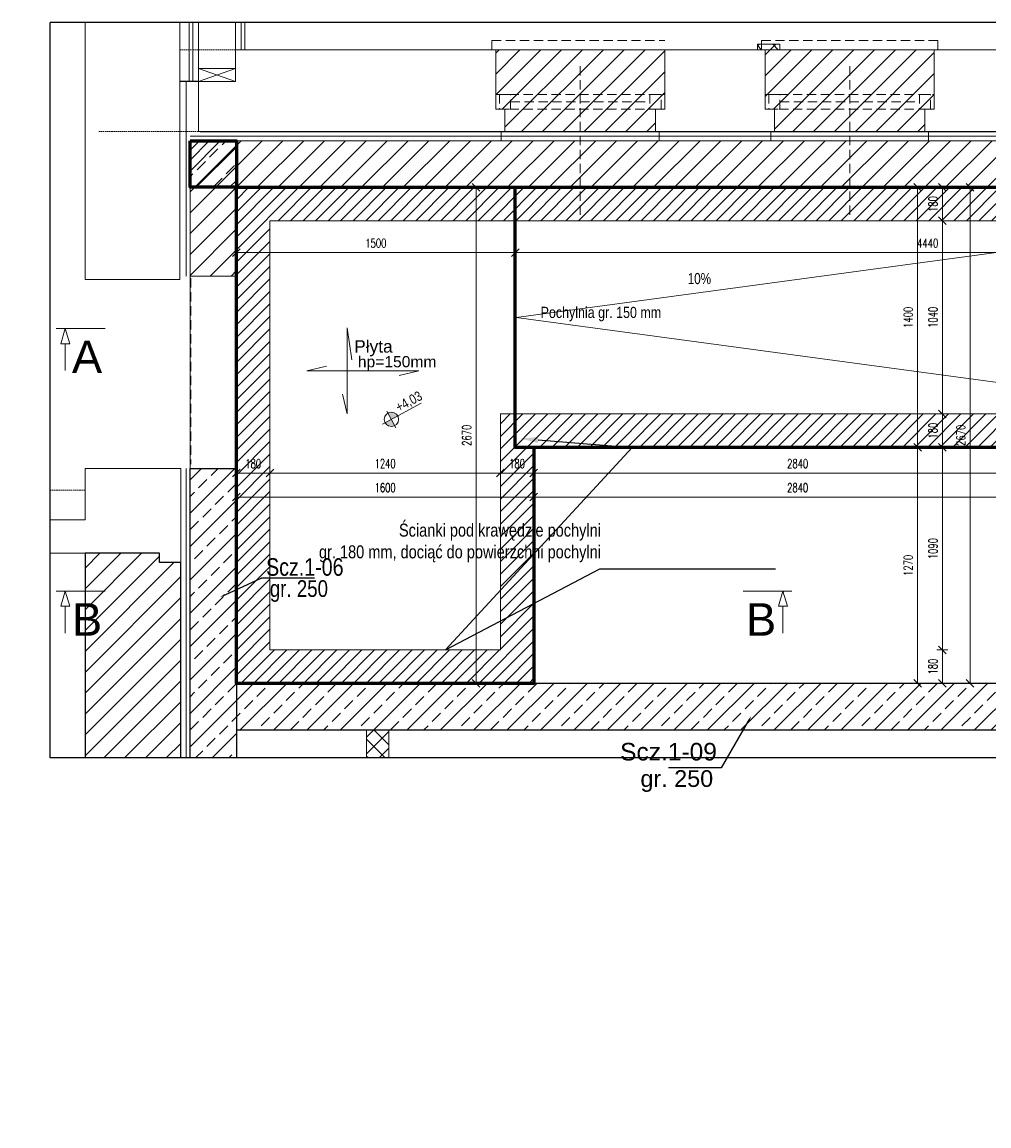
# Model space of a CAD drawing. Extents: x -29285 to 83599, y 0 to 75879.
# Tile 13 of 20: x 32515 to 37718, y 10212 to 16152. Entities that reach past the tile are written whole.
import ezdxf
from ezdxf import colors
from ezdxf.entities.mleader import LeaderData, LeaderLine
from ezdxf.enums import TextEntityAlignment as Align
from ezdxf.math import Vec2, Vec3

# ---------------------------------------------------------------- set-up
doc = ezdxf.new("R2010")
doc.units = 0
doc.header["$LTSCALE"] = 10
doc.header["$MEASUREMENT"] = 0
doc.linetypes.add('CARKOVANA', pattern=[7.5, 5, -2.5])
doc.linetypes.add('HIDDEN', pattern=[0.375, 0.25, -0.125])
for name, color, linetype, lineweight in [('!! 0_ Istn-sciany', 3, 'Continuous', 30), ('!! 0_ Istn-widok', 1, 'Continuous', 15), ('!! 0_Istn-cienka', 4, 'Continuous', 9), ('!! 1_PROJ TERMOIZOL', 132, 'Continuous', 5), ('!! 1_PROJ widok', 5, 'Continuous', 9), ('!! 2_ remont Ocieplenie', 4, 'ZIGZAG', 5), ('P-Linia1', 3, 'Continuous', 40), ('P-Linia2', 2, 'Continuous', 25), ('P-Linia4', 253, 'Continuous', 5), ('P-Linia5', 4, 'Continuous', 60), ('P-Opis', 1, 'Continuous', 18), ('P-Opis fundamenty', 193, 'Continuous', 9), ('P-Opis słupy', 30, 'Continuous', 9), ('P-Opis ściany', 6, 'Continuous', 9), ('P-Przerywana', 13, 'HIDDEN', 9), ('P-Przerywana nadproża', 150, 'HIDDEN', 18), ('P-Szraf - Ściana działowa', 83, 'Continuous', 0), ('P-Szraf - Ściana nośna', 55, 'Continuous', 0), ('P-Szraf - Ściana żelbetowa', 54, 'Continuous', 0), ('P-Wymiar', 254, 'Continuous', 9), ('P-Ściana działowa', 91, 'Continuous', 5), ('P-Ściana nośna', 253, 'Continuous', 18), ('P-Ściana żelbetowa', 50, 'Continuous', 25)]:
    doc.layers.add(name, color=color, linetype=linetype, lineweight=lineweight)
doc.layers.add('!! 1_ widok', color=4, linetype='Continuous')
doc.layers.add('!! 1_Wyburzenia', color=252, linetype='CARKOVANA', lineweight=13, true_color=0x696969)
doc.styles.add('_Fd Opis', font='arial.ttf')
doc.styles.add('ROMANS', font='romans.shx', dxfattribs={"width": 0.7})
doc.linetypes.add('ZIGZAG', pattern='A,0.00254,-5.08,[131,ltypeshp.shx,S=5.08,R=0,X=-5.08,Y=0],-10.16,[131,ltypeshp.shx,S=5.08,R=180,X=5.08,Y=0],-5.08', length=20.32254)
doc.dimstyles.new('A25', dxfattribs={"dimscale": 27, "dimtxt": 1.75, "dimasz": 0.06, "dimexe": 0, "dimexo": 0, "dimgap": 1, "dimtad": 1, "dimdec": 4, "dimrnd": 0.1, "dimdsep": 46, "dimtxsty": 'ROMANS', "dimblk": '[[[[[[[[', "dimcen": 2, "dimdle": 2, "dimse1": 1, "dimse2": 1, "dimclrd": 256, "dimclrt": 1, "dimadec": 0, "dimazin": 0, "dimtfac": 1, "dimtdec": 4, "dimtix": 1, "dimtmove": 2, "dimatfit": 3, "dimldrblk": '[[[[[[[[', "dimfxl": 0, "dimtvp": 0.6, "dimtolj": 1, "dimlwd": -1, "dimarcsym": 0})
pattern_1 = [(45, (-316002.01, 256606.05), (-56.126601, 56.126601), [])]
pattern_2 = [(45, (-316002.013, 256606.05), (-44.901281, 44.901281), []), (135, (-316002.013, 256606.05), (-44.901281, -44.901281), [])]

# ---------------------------------------------------------------- blocks, each defined once
blk = doc.blocks.new('daddad')
at = {"layer": 'P-Opis', "lineweight": 20}
for points in [[(-159, -799), (0, -1476), (0, 1476), (159, 377)], [(1791, -159), (2467, 0), (-1381, 0), (-705, 159)]]:
    blk.add_lwpolyline(points, dxfattribs=at)
blk = doc.blocks.new('A$C798F0764')
at = {"layer": 'P-Opis'}
h = blk.add_hatch(color=1, dxfattribs=at)
h.dxf.hatch_style = 1
h.paths.add_polyline_path([(87, -43), (-30, -160, 0.414214), (204, -160)])
h.paths.add_polyline_path([(-30, 74), (87, -43), (204, 74, 0.414214)])
at = {"layer": 'P-Opis', "color": 1}
for p, q in [((-80, -210), (636, 506)), ((-68, 111), (241, -198))]:
    blk.add_line(p, q, dxfattribs=at)
blk.add_circle((87, -43), 165, dxfattribs=at)
blk = doc.blocks.new('[[[[[[[[')
at = {"layer": 'P-Wymiar'}
for p, q in [((-12.7, -12.7), (12.7, 12.7)), ((0, 0), (-4.6, 0)), ((0, 18), (0, -18))]:
    blk.add_line(p, q, dxfattribs=at)
blk = doc.blocks.new('*D301')
at = {"layer": 'Defpoints', "color": 0, "transparency": 16777216}
for p in [(35268.8, 13863.4), (37334, 13863.4), (35268.8, 12593.4)]:
    blk.add_point(p, dxfattribs=at)
at = {"layer": 'P-Wymiar', "transparency": 16777216}
blk.add_line((37334, 12595), (37334, 13861.7), dxfattribs=at)
at = {"layer": 'P-Wymiar', "transparency": 16777216, "xscale": 1.62, "yscale": 1.62, "zscale": 1.62}
for p, rotation in [((37334, 13863.4), 90), ((37334, 12593.4), 270)]:
    blk.add_blockref('[[[[[[[[', p, dxfattribs=dict(at, rotation=rotation))
at = {"layer": 'P-Wymiar', "color": 1, "transparency": 16777216, "insert": (37283.3, 13228.4), "char_height": 47.25, "attachment_point": 5, "rotation": 90, "style": 'ROMANS'}
blk.add_mtext('\\A1;1270', dxfattribs=at)
blk = doc.blocks.new('*D302')
at = {"layer": 'Defpoints', "color": 0, "transparency": 16777216}
for p in [(37334, 15263), (37406, 15263), (35268.8, 13863.4)]:
    blk.add_point(p, dxfattribs=at)
at = {"layer": 'P-Wymiar', "transparency": 16777216}
blk.add_line((37334, 13865), (37334, 15261.3), dxfattribs=at)
at = {"layer": 'P-Wymiar', "transparency": 16777216, "xscale": 1.62, "yscale": 1.62, "zscale": 1.62}
for p, rotation in [((37334, 15263), 90), ((37334, 13863.4), 270)]:
    blk.add_blockref('[[[[[[[[', p, dxfattribs=dict(at, rotation=rotation))
at = {"layer": 'P-Wymiar', "color": 1, "transparency": 16777216, "insert": (37283.3, 14563.2), "char_height": 47.25, "attachment_point": 5, "rotation": 90, "style": 'ROMANS'}
blk.add_mtext('\\A1;1400', dxfattribs=at)
blk = doc.blocks.new('*D303')
at = {"layer": 'Defpoints', "color": 0, "transparency": 16777216}
for p in [(35088.8, 12773.4), (37467.8, 12773.4), (35268.8, 12593.4)]:
    blk.add_point(p, dxfattribs=at)
at = {"layer": 'P-Wymiar', "transparency": 16777216}
blk.add_line((37467.8, 12595), (37467.8, 12771.7), dxfattribs=at)
at = {"layer": 'P-Wymiar', "transparency": 16777216, "xscale": 1.62, "yscale": 1.62, "zscale": 1.62}
for p, rotation in [((37467.8, 12773.4), 90), ((37467.8, 12593.4), 270)]:
    blk.add_blockref('[[[[[[[[', p, dxfattribs=dict(at, rotation=rotation))
at = {"layer": 'P-Wymiar', "color": 1, "transparency": 16777216, "insert": (37417.2, 12683.4), "char_height": 47.25, "attachment_point": 5, "rotation": 90, "style": 'ROMANS'}
blk.add_mtext('\\A1;180', dxfattribs=at)
blk = doc.blocks.new('*D304')
at = {"layer": 'Defpoints', "color": 0, "transparency": 16777216}
for p in [(35268.8, 13863.4), (37467.8, 13863.4), (35088.8, 12773.4)]:
    blk.add_point(p, dxfattribs=at)
at = {"layer": 'P-Wymiar', "transparency": 16777216}
blk.add_line((37467.8, 12775), (37467.8, 13861.7), dxfattribs=at)
at = {"layer": 'P-Wymiar', "transparency": 16777216, "xscale": 1.62, "yscale": 1.62, "zscale": 1.62}
for p, rotation in [((37467.8, 13863.4), 90), ((37467.8, 12773.4), 270)]:
    blk.add_blockref('[[[[[[[[', p, dxfattribs=dict(at, rotation=rotation))
at = {"layer": 'P-Wymiar', "color": 1, "transparency": 16777216, "insert": (37417.2, 13318.4), "char_height": 47.25, "attachment_point": 5, "rotation": 90, "style": 'ROMANS'}
blk.add_mtext('\\A1;1090', dxfattribs=at)
blk = doc.blocks.new('*D305')
at = {"layer": 'Defpoints', "color": 0, "transparency": 16777216}
for p in [(35088.8, 14043.4), (37467.8, 14043.4), (35268.8, 13863.4)]:
    blk.add_point(p, dxfattribs=at)
at = {"layer": 'P-Wymiar', "transparency": 16777216}
blk.add_line((37467.8, 13865), (37467.8, 14041.7), dxfattribs=at)
at = {"layer": 'P-Wymiar', "transparency": 16777216, "xscale": 1.62, "yscale": 1.62, "zscale": 1.62}
for p, rotation in [((37467.8, 14043.4), 90), ((37467.8, 13863.4), 270)]:
    blk.add_blockref('[[[[[[[[', p, dxfattribs=dict(at, rotation=rotation))
at = {"layer": 'P-Wymiar', "color": 1, "transparency": 16777216, "insert": (37417.2, 13953.4), "char_height": 47.25, "attachment_point": 5, "rotation": 90, "style": 'ROMANS'}
blk.add_mtext('\\A1;180', dxfattribs=at)
blk = doc.blocks.new('*D306')
at = {"layer": 'Defpoints', "color": 0, "transparency": 16777216}
for p in [(35032.9, 15083.4), (37467.8, 15083.4), (35088.8, 14043.4)]:
    blk.add_point(p, dxfattribs=at)
at = {"layer": 'P-Wymiar', "transparency": 16777216}
blk.add_line((37467.8, 14045), (37467.8, 15081.7), dxfattribs=at)
at = {"layer": 'P-Wymiar', "transparency": 16777216, "xscale": 1.62, "yscale": 1.62, "zscale": 1.62}
for p, rotation in [((37467.8, 15083.4), 90), ((37467.8, 14043.4), 270)]:
    blk.add_blockref('[[[[[[[[', p, dxfattribs=dict(at, rotation=rotation))
at = {"layer": 'P-Wymiar', "color": 1, "transparency": 16777216, "insert": (37417.2, 14563.4), "char_height": 47.25, "attachment_point": 5, "rotation": 90, "style": 'ROMANS'}
blk.add_mtext('\\A1;1040', dxfattribs=at)
blk = doc.blocks.new('*D307')
at = {"layer": 'Defpoints', "color": 0, "transparency": 16777216}
for p in [(35032.9, 15263), (37467.8, 15263), (35032.9, 15083.4)]:
    blk.add_point(p, dxfattribs=at)
at = {"layer": 'P-Wymiar', "transparency": 16777216}
blk.add_line((37467.8, 15085), (37467.8, 15261.3), dxfattribs=at)
at = {"layer": 'P-Wymiar', "transparency": 16777216, "xscale": 1.62, "yscale": 1.62, "zscale": 1.62}
for p, rotation in [((37467.8, 15263), 90), ((37467.8, 15083.4), 270)]:
    blk.add_blockref('[[[[[[[[', p, dxfattribs=dict(at, rotation=rotation))
at = {"layer": 'P-Wymiar', "color": 1, "transparency": 16777216, "insert": (37417.2, 15173.2), "char_height": 47.25, "attachment_point": 5, "rotation": 90, "style": 'ROMANS'}
blk.add_mtext('\\A1;180', dxfattribs=at)
blk = doc.blocks.new('*D308')
at = {"layer": 'Defpoints', "color": 0, "transparency": 16777216}
for p in [(35197.7, 15263.4), (37617.1, 15263.4), (35268.8, 12593.4)]:
    blk.add_point(p, dxfattribs=at)
at = {"layer": 'P-Wymiar', "transparency": 16777216}
blk.add_line((37617.1, 12595), (37617.1, 15261.7), dxfattribs=at)
at = {"layer": 'P-Wymiar', "transparency": 16777216, "xscale": 1.62, "yscale": 1.62, "zscale": 1.62}
for p, rotation in [((37617.1, 15263.4), 90), ((37617.1, 12593.4), 270)]:
    blk.add_blockref('[[[[[[[[', p, dxfattribs=dict(at, rotation=rotation))
at = {"layer": 'P-Wymiar', "color": 1, "transparency": 16777216, "insert": (37566.5, 13928.4), "char_height": 47.25, "attachment_point": 5, "rotation": 90, "style": 'ROMANS'}
blk.add_mtext('\\A1;2670', dxfattribs=at)
blk = doc.blocks.new('*D309')
at = {"layer": 'Defpoints', "color": 0, "transparency": 16777216}
for p in [(35268.8, 13596), (33668.7, 12593.4), (35268.8, 12593.4)]:
    blk.add_point(p, dxfattribs=at)
at = {"layer": 'P-Wymiar', "transparency": 16777216}
blk.add_line((33670.4, 13596), (35267.2, 13596), dxfattribs=at)
at = {"layer": 'P-Wymiar', "transparency": 16777216, "xscale": 1.62, "yscale": 1.62, "zscale": 1.62, "rotation": 180}
blk.add_blockref('[[[[[[[[', (33668.7, 13596), dxfattribs=at)
at = {"layer": 'P-Wymiar', "transparency": 16777216, "xscale": 1.62, "yscale": 1.62, "zscale": 1.62}
blk.add_blockref('[[[[[[[[', (35268.8, 13596), dxfattribs=at)
at = {"layer": 'P-Wymiar', "color": 1, "transparency": 16777216, "insert": (34468.8, 13646.6), "char_height": 47.25, "attachment_point": 5, "style": 'ROMANS'}
blk.add_mtext('\\A1;1600', dxfattribs=at)
blk = doc.blocks.new('*D310')
at = {"layer": 'Defpoints', "color": 0, "transparency": 16777216}
for p in [(38108.8, 13863.4), (38108.8, 13596), (35268.8, 12593.4)]:
    blk.add_point(p, dxfattribs=at)
at = {"layer": 'P-Wymiar', "transparency": 16777216}
blk.add_line((35270.4, 13596), (38107.2, 13596), dxfattribs=at)
at = {"layer": 'P-Wymiar', "transparency": 16777216, "xscale": 1.62, "yscale": 1.62, "zscale": 1.62, "rotation": 180}
blk.add_blockref('[[[[[[[[', (35268.8, 13596), dxfattribs=at)
at = {"layer": 'P-Wymiar', "transparency": 16777216, "xscale": 1.62, "yscale": 1.62, "zscale": 1.62}
blk.add_blockref('[[[[[[[[', (38108.8, 13596), dxfattribs=at)
at = {"layer": 'P-Wymiar', "color": 1, "transparency": 16777216, "insert": (36688.8, 13646.6), "char_height": 47.25, "attachment_point": 5, "style": 'ROMANS'}
blk.add_mtext('\\A1;2840', dxfattribs=at)
blk = doc.blocks.new('*D311')
at = {"layer": 'Defpoints', "color": 0, "transparency": 16777216}
for p in [(35268.8, 13863.4), (38108.8, 13863.4), (35268.8, 13725.4)]:
    blk.add_point(p, dxfattribs=at)
at = {"layer": 'P-Wymiar', "transparency": 16777216}
blk.add_line((38107.2, 13725.4), (35270.4, 13725.4), dxfattribs=at)
at = {"layer": 'P-Wymiar', "transparency": 16777216, "xscale": 1.62, "yscale": 1.62, "zscale": 1.62, "rotation": 180}
blk.add_blockref('[[[[[[[[', (35268.8, 13725.4), dxfattribs=at)
at = {"layer": 'P-Wymiar', "transparency": 16777216, "xscale": 1.62, "yscale": 1.62, "zscale": 1.62}
blk.add_blockref('[[[[[[[[', (38108.8, 13725.4), dxfattribs=at)
at = {"layer": 'P-Wymiar', "color": 1, "transparency": 16777216, "insert": (36688.8, 13776), "char_height": 47.25, "attachment_point": 5, "style": 'ROMANS'}
blk.add_mtext('\\A1;2840', dxfattribs=at)
blk = doc.blocks.new('*D312')
at = {"layer": 'Defpoints', "color": 0, "transparency": 16777216}
for p in [(35088.8, 14043.4), (35268.8, 13863.4), (35088.8, 13725.4)]:
    blk.add_point(p, dxfattribs=at)
at = {"layer": 'P-Wymiar', "transparency": 16777216}
blk.add_line((35267.2, 13725.4), (35090.4, 13725.4), dxfattribs=at)
at = {"layer": 'P-Wymiar', "transparency": 16777216, "xscale": 1.62, "yscale": 1.62, "zscale": 1.62, "rotation": 180}
blk.add_blockref('[[[[[[[[', (35088.8, 13725.4), dxfattribs=at)
at = {"layer": 'P-Wymiar', "transparency": 16777216, "xscale": 1.62, "yscale": 1.62, "zscale": 1.62}
blk.add_blockref('[[[[[[[[', (35268.8, 13725.4), dxfattribs=at)
at = {"layer": 'P-Wymiar', "color": 1, "transparency": 16777216, "insert": (35178.8, 13776), "char_height": 47.25, "attachment_point": 5, "style": 'ROMANS'}
blk.add_mtext('\\A1;180', dxfattribs=at)
blk = doc.blocks.new('*D313')
at = {"layer": 'Defpoints', "color": 0, "transparency": 16777216}
for p in [(35088.8, 14043.4), (33848.7, 13725.4), (33848.7, 13640.5)]:
    blk.add_point(p, dxfattribs=at)
at = {"layer": 'P-Wymiar', "transparency": 16777216}
blk.add_line((35087.2, 13725.4), (33850.4, 13725.4), dxfattribs=at)
at = {"layer": 'P-Wymiar', "transparency": 16777216, "xscale": 1.62, "yscale": 1.62, "zscale": 1.62, "rotation": 180}
blk.add_blockref('[[[[[[[[', (33848.7, 13725.4), dxfattribs=at)
at = {"layer": 'P-Wymiar', "transparency": 16777216, "xscale": 1.62, "yscale": 1.62, "zscale": 1.62}
blk.add_blockref('[[[[[[[[', (35088.8, 13725.4), dxfattribs=at)
at = {"layer": 'P-Wymiar', "color": 1, "transparency": 16777216, "insert": (34468.8, 13776), "char_height": 47.25, "attachment_point": 5, "style": 'ROMANS'}
blk.add_mtext('\\A1;1240', dxfattribs=at)
blk = doc.blocks.new('*D314')
at = {"layer": 'Defpoints', "color": 0, "transparency": 16777216}
for p in [(33668.7, 13725.4), (33668.7, 13660.7), (33848.7, 13640.5)]:
    blk.add_point(p, dxfattribs=at)
at = {"layer": 'P-Wymiar', "transparency": 16777216}
blk.add_line((33847.1, 13725.4), (33670.4, 13725.4), dxfattribs=at)
at = {"layer": 'P-Wymiar', "transparency": 16777216, "xscale": 1.62, "yscale": 1.62, "zscale": 1.62, "rotation": 180}
blk.add_blockref('[[[[[[[[', (33668.7, 13725.4), dxfattribs=at)
at = {"layer": 'P-Wymiar', "transparency": 16777216, "xscale": 1.62, "yscale": 1.62, "zscale": 1.62}
blk.add_blockref('[[[[[[[[', (33848.7, 13725.4), dxfattribs=at)
at = {"layer": 'P-Wymiar', "color": 1, "transparency": 16777216, "insert": (33758.7, 13776), "char_height": 47.25, "attachment_point": 5, "style": 'ROMANS'}
blk.add_mtext('\\A1;180', dxfattribs=at)
blk = doc.blocks.new('*D315')
at = {"layer": 'Defpoints', "color": 0, "transparency": 16777216}
for p in [(35168.8, 14911.4), (35168.8, 14332.4), (39608.8, 14347.5)]:
    blk.add_point(p, dxfattribs=at)
at = {"layer": 'P-Wymiar', "transparency": 16777216}
blk.add_line((39607.2, 14911.4), (35170.4, 14911.4), dxfattribs=at)
at = {"layer": 'P-Wymiar', "transparency": 16777216, "xscale": 1.62, "yscale": 1.62, "zscale": 1.62, "rotation": 180}
blk.add_blockref('[[[[[[[[', (35168.8, 14911.4), dxfattribs=at)
at = {"layer": 'P-Wymiar', "transparency": 16777216, "xscale": 1.62, "yscale": 1.62, "zscale": 1.62}
blk.add_blockref('[[[[[[[[', (39608.8, 14911.4), dxfattribs=at)
at = {"layer": 'P-Wymiar', "color": 1, "transparency": 16777216, "insert": (37388.8, 14962), "char_height": 47.25, "attachment_point": 5, "style": 'ROMANS'}
blk.add_mtext('\\A1;4440', dxfattribs=at)
blk = doc.blocks.new('*D316')
at = {"layer": 'Defpoints', "color": 0, "transparency": 16777216}
for p in [(33668.7, 15080.9), (33668.7, 14911.4), (35168.8, 14332.4)]:
    blk.add_point(p, dxfattribs=at)
at = {"layer": 'P-Wymiar', "transparency": 16777216}
blk.add_line((35167.2, 14911.4), (33670.4, 14911.4), dxfattribs=at)
at = {"layer": 'P-Wymiar', "transparency": 16777216, "xscale": 1.62, "yscale": 1.62, "zscale": 1.62, "rotation": 180}
blk.add_blockref('[[[[[[[[', (33668.7, 14911.4), dxfattribs=at)
at = {"layer": 'P-Wymiar', "transparency": 16777216, "xscale": 1.62, "yscale": 1.62, "zscale": 1.62}
blk.add_blockref('[[[[[[[[', (35168.8, 14911.4), dxfattribs=at)
at = {"layer": 'P-Wymiar', "color": 1, "transparency": 16777216, "insert": (34418.8, 14962), "char_height": 47.25, "attachment_point": 5, "style": 'ROMANS'}
blk.add_mtext('\\A1;1500', dxfattribs=at)
blk = doc.blocks.new('*D329')
at = {"layer": 'Defpoints', "color": 0, "transparency": 16777216}
for p in [(34893.9, 15263.4), (34893.9, 12593.4), (34958.3, 12593.4)]:
    blk.add_point(p, dxfattribs=at)
at = {"layer": 'P-Wymiar', "transparency": 16777216}
blk.add_line((34958.3, 15261.7), (34958.3, 12595), dxfattribs=at)
at = {"layer": 'P-Wymiar', "transparency": 16777216, "xscale": 1.62, "yscale": 1.62, "zscale": 1.62}
for p, rotation in [((34958.3, 15263.4), 90), ((34958.3, 12593.4), 270)]:
    blk.add_blockref('[[[[[[[[', p, dxfattribs=dict(at, rotation=rotation))
at = {"layer": 'P-Wymiar', "color": 1, "transparency": 16777216, "insert": (34907.7, 13928.4), "char_height": 47.25, "attachment_point": 5, "rotation": 90, "style": 'ROMANS'}
blk.add_mtext('\\A1;2670', dxfattribs=at)

msp = doc.modelspace()

# ---------------------------------------------------------------- hatches: boundary and pattern name
at = {"layer": 'P-Szraf - Ściana działowa'}
h = msp.add_hatch(dxfattribs=at)
h.set_pattern_fill('ANSI37', color=256, scale=20)
h.set_pattern_definition(pattern_2)
h.paths.add_polyline_path([(36472.43341, 16033.35673), (36592.43341, 16033.35673), (36592.43341, 16003.35593), (36472.43341, 16003.35593)])
h = msp.add_hatch(dxfattribs=at)
h.set_pattern_fill('ANSI37', color=256, scale=20)
h.set_pattern_definition(pattern_2)
h.paths.add_polyline_path([(34368.73872, 12192.01015), (34488.73872, 12192.01015), (34488.73872, 12343.35593), (34368.73872, 12343.35593)])
at = {"layer": 'P-Szraf - Ściana nośna'}
h = msp.add_hatch(dxfattribs=at)
h.set_pattern_fill('ANSI31', color=256, scale=25)
h.set_pattern_definition(pattern_1)
h.paths.add_polyline_path([(35113.73872, 15563.35593), (35923.73872, 15563.35593), (35923.73872, 15683.35593), (35973.73872, 15683.35593), (35973.73872, 16003.35593), (35063.73872, 16003.35593), (35063.73872, 15683.35593), (35113.73872, 15683.35593)])
h = msp.add_hatch(dxfattribs=at)
h.set_pattern_fill('ANSI31', color=256, scale=25)
h.set_pattern_definition(pattern_1)
h.paths.add_polyline_path([(36563.73872, 15563.35593), (37373.73872, 15563.35593), (37373.73872, 15683.35593), (37423.73872, 15683.35593), (37423.73872, 16003.35593), (36513.73872, 16003.35593), (36513.73872, 15683.35593), (36563.73872, 15683.35593)])
h = msp.add_hatch(dxfattribs=at)
h.set_pattern_fill('ANSI31', color=256, scale=25)
h.set_pattern_definition(pattern_1)
h.paths.add_polyline_path([(39108.7751, 15263.35593), (39108.7751, 15513.35593), (33418.7751, 15513.35593), (33418.7751, 14785.29651), (33668.73872, 14785.29651), (33668.73872, 15263.35593)])
h = msp.add_hatch(dxfattribs=at)
h.set_pattern_fill('ANSI31', color=256, scale=15)
h.set_pattern_definition([(45, (-316002.013, 256606.05), (-33.6759605, 33.6759605), [])])
h.paths.add_polyline_path([(35088.7751, 12773.35593), (33848.73872, 12773.35593), (33848.73872, 15083.35593), (35088.7751, 15083.35593), (35088.7751, 14043.35593)], flags=16)
h.paths.add_polyline_path([(38108.7751, 14043.35593), (35088.7751, 14043.35593), (35088.7751, 15083.35593), (38108.7751, 15083.35593), (38108.7751, 15263.35593), (33668.73872, 15263.35593), (33668.73872, 12593.35593), (35268.7751, 12593.35593), (35268.7751, 13863.35593), (38108.7751, 13863.35593)])
h = msp.add_hatch(dxfattribs=at)
h.set_pattern_fill('ANSI31', color=256, scale=25)
h.set_pattern_definition(pattern_1)
h.paths.add_polyline_path([(32853.73872, 12192.01015), (33368.73061, 12192.01015), (33368.73872, 13243.35593), (33253.73872, 13243.35593), (33253.73872, 13293.35593), (32853.73872, 13293.35593)])
at = {"layer": 'P-Szraf - Ściana żelbetowa'}
h = msp.add_hatch(dxfattribs=at)
h.set_pattern_fill('ANSI33', color=256, scale=20)
h.set_pattern_definition([(45, (-319265.72, 263324.56), (-89.80256, 89.80256), []), (45, (-319175.91, 263324.56), (-89.80256, 89.80256), [63.5, -31.75])])
h.paths.add_polyline_path([(33418.7751, 15513.35593), (33668.7751, 15513.35593), (33668.7751, 15263.35593), (33418.7751, 15263.35593)])
h = msp.add_hatch(dxfattribs=at)
h.set_pattern_fill('ANSI33', color=256, scale=20)
h.set_pattern_definition([(45, (-316002.01, 256606.05), (-89.80256, 89.80256), []), (45, (-315912.21, 256606.05), (-89.80256, 89.80256), [63.5, -31.75])])
h.paths.add_polyline_path([(39113.73872, 12192.01015), (39363.73872, 12192.01015), (39363.73872, 12593.35593), (33668.73872, 12593.35593), (33668.73872, 12343.35593), (39113.73872, 12343.35593)])
h.paths.add_polyline_path([(33418.73872, 12192.01015), (33668.73872, 12192.01015), (33668.73872, 13750.29651), (33418.73872, 13750.29651)])

# ---------------------------------------------------------------- linework, layer by layer
at = {"layer": '!! 0_ Istn-sciany', "lineweight": 18}
for p, q in [((32853.73872, 13473.35593), (32665.27968, 13473.35593)), ((32853.73872, 13293.35593), (32665.27968, 13293.35593))]:
    msp.add_line(p, q, dxfattribs=at)
for points in [[(32853.73872, 16152.43034), (32853.73872, 14767.5332)], [(33363.73872, 16152.43034), (33363.73872, 14767.5332)], [(33663.73872, 16003.35593), (33663.73872, 15833.35593), (33463.73872, 15833.35593), (33463.73872, 15563.35593)], [(33663.73872, 16003.35593), (35063.73872, 16003.35593)], [(35063.73872, 16003.35593), (35063.73872, 15683.35593)], [(36193.73872, 16003.35593), (36513.73872, 16003.35593)], [(36513.73872, 16003.35593), (36513.73872, 15683.35593)], [(37423.73872, 16003.35593), (38063.73872, 16003.35593)], [(37423.73872, 16003.35593), (37423.73872, 15683.35593)], [(35063.73872, 15683.35593), (35113.73872, 15683.35593)], [(35113.73872, 15683.35593), (35113.73872, 15563.35593)], [(35923.73872, 15683.35593), (35973.73872, 15683.35593)], [(35923.73872, 15683.35593), (35923.73872, 15563.35593)], [(36513.73872, 15683.35593), (36563.73872, 15683.35593)], [(36563.73872, 15683.35593), (36563.73872, 15563.35593)], [(37373.73872, 15683.35593), (37423.73872, 15683.35593)], [(37373.73872, 15683.35593), (37373.73872, 15563.35593)], [(33463.73872, 15563.35593), (35113.73872, 15563.35593)], [(35923.73872, 15563.35593), (36563.73872, 15563.35593)], [(37373.73872, 15563.35593), (38113.73872, 15563.35593)], [(33363.91101, 14767.5332), (32853.91101, 14767.5332)], [(32853.73872, 13750.29651), (32853.73872, 13473.35593)], [(33368.73872, 13750.29651), (32853.73872, 13750.29651)], [(33368.73872, 13243.35593), (33368.73872, 13750.29651)], [(33368.73872, 13243.35593), (33368.73787, 12192.01015)]]:
    msp.add_lwpolyline(points, dxfattribs=at)
at = {"layer": '!! 0_ Istn-widok', "linetype": 'HIDDEN', "ltscale": 3}
for points in [[(33363.73872, 16152.43034), (33363.73872, 16003.35593)], [(33363.73872, 16003.35593), (33663.73872, 16003.35593)], [(33463.73872, 15563.35593), (32923.73872, 15563.35593)], [(32665.27968, 13633.35593), (32853.73872, 13633.35593)]]:
    msp.add_lwpolyline(points, dxfattribs=at)
at = {"layer": '!! 0_ Istn-widok'}
for points in [[(33413.73872, 16152.43034), (33413.73872, 15833.35593)], [(33433.73872, 16152.43034), (33433.73872, 15833.35593)], [(33463.73872, 16152.43034), (33463.73872, 15833.35593)], [(33663.73872, 16152.43034), (33663.73872, 16003.35593)], [(33693.73872, 16152.43034), (33693.73872, 16003.35593)], [(33713.73872, 16152.43034), (33713.73872, 16003.35593)], [(36193.73872, 16003.35593), (35973.73872, 16003.35593)], [(33463.73872, 15903.35593), (33663.73872, 15833.35593)], [(33463.73872, 15833.35593), (33663.73872, 15903.35593)]]:
    msp.add_lwpolyline(points, dxfattribs=at)
msp.add_lwpolyline([(33663.73872, 15903.35593), (33663.73872, 15833.35593), (33463.73872, 15833.35593), (33463.73872, 15903.35593)], close=True, dxfattribs=at)
at = {"layer": '!! 0_Istn-cienka', "linetype": 'HIDDEN', "ltscale": 2}
for points in [[(35063.73872, 16003.35593), (35973.73872, 16003.35593)], [(36513.73872, 16003.35593), (37423.73872, 16003.35593)], [(35923.73872, 15563.35593), (35113.73872, 15563.35593)], [(37373.73872, 15563.35593), (36563.73872, 15563.35593)]]:
    msp.add_lwpolyline(points, dxfattribs=at)
at = {"layer": '!! 1_ widok'}
for points in [[(33463.73872, 15833.35593), (33363.73872, 15833.35593)], [(33473.73872, 15563.35593), (39563.73872, 15563.35593)], [(33368.73061, 12192.01015), (33368.73872, 13243.35593), (33253.73872, 13243.35593), (33253.73872, 13293.35593), (32853.73872, 13293.35593), (32853.73872, 12192.01015)]]:
    msp.add_lwpolyline(points, dxfattribs=at)
at = {"layer": '!! 1_PROJ TERMOIZOL', "linetype": 'ZIGZAG', "ltscale": 0.4}
msp.add_lwpolyline([(33398.73872, 12192.01015), (33398.73872, 13750.29651)], dxfattribs=at)
at = {"layer": '!! 1_PROJ widok'}
msp.add_lwpolyline([(35038.73872, 15262.95765), (39478.73872, 15262.95765)], dxfattribs=at)
at = {"layer": '!! 1_Wyburzenia'}
for points in [[(35043.73872, 16053.35593), (35973.73872, 16053.35593)], [(35043.73872, 16003.35593), (35043.73872, 16053.35593)], [(36493.73872, 16053.35593), (37443.73872, 16053.35593)], [(36493.73872, 16003.35593), (36493.73872, 16053.35593)], [(37443.73872, 16003.35593), (37443.73872, 16053.35593)], [(35518.73872, 15914.94474), (35518.73872, 15113.35298)], [(36968.73872, 15914.94474), (36968.73872, 15113.35298)], [(35063.73872, 15763.35593), (35973.73872, 15763.35593)], [(36513.73872, 15763.35593), (37423.73872, 15763.35593)], [(35143.73872, 15723.35593), (35893.73872, 15723.35593)], [(36593.73872, 15723.35593), (37343.73872, 15723.35593)], [(35063.73872, 15683.35593), (35973.73872, 15683.35593)], [(36513.73872, 15683.35593), (37423.73872, 15683.35593)], [(39876.73065, 15513.35593), (33668.7751, 15513.35593)], [(35093.73872, 15563.35593), (35093.73872, 15513.35593)], [(35943.73872, 15513.35593), (35093.73872, 15513.35593)], [(35943.73872, 15563.35593), (35943.73872, 15513.35593)], [(36543.73872, 15563.35593), (36543.73872, 15513.35593)], [(37393.73872, 15513.35593), (36543.73872, 15513.35593)], [(37393.73872, 15563.35593), (37393.73872, 15513.35593)], [(33423.73872, 14773.41161), (33423.73872, 13772.68486)]]:
    msp.add_lwpolyline(points, dxfattribs=at)
for points in [[(35083.73872, 15683.35593), (35143.73872, 15683.35593), (35143.73872, 15763.35593), (35083.73872, 15763.35593)], [(35893.73872, 15683.35593), (35953.73872, 15683.35593), (35953.73872, 15763.35593), (35893.73872, 15763.35593)], [(36533.73872, 15683.35593), (36593.73872, 15683.35593), (36593.73872, 15763.35593), (36533.73872, 15763.35593)], [(37343.73872, 15683.35593), (37403.73872, 15683.35593), (37403.73872, 15763.35593), (37343.73872, 15763.35593)]]:
    msp.add_lwpolyline(points, close=True, dxfattribs=at)
at = {"layer": '!! 2_ remont Ocieplenie', "linetype": 'Continuous', "ltscale": 0.4}
for points in [[(33398.74746, 14785.29651), (33398.71568, 15833.35593)], [(33418.73872, 15538.35593), (39608.7751, 15538.35593)]]:
    msp.add_lwpolyline(points, dxfattribs=at)
at = {"layer": 'P-Linia1', "lineweight": 60}
msp.add_lwpolyline([(33668.7751, 15263.35593), (39608.7751, 15263.35593), (39608.7751, 13863.35593), (35268.7751, 13863.35593), (35268.7751, 12593.35593), (33668.73872, 12593.35593), (33668.73872, 15263.35593)], close=True, dxfattribs=at)
msp.add_lwpolyline([(35268.7751, 13863.35593), (35168.7751, 13863.35593), (35168.7751, 15263.35593)], dxfattribs=at)
at = {"layer": 'P-Linia2', "linetype": 'HIDDEN'}
msp.add_lwpolyline([(39608.7751, 15263.35593), (39608.7751, 13863.35593), (35268.7751, 13863.35593), (35268.7751, 12593.35593), (33668.73872, 12593.35593), (33668.73872, 15263.35593), (39608.7751, 15263.35593)], dxfattribs=at)
at = {"layer": 'P-Linia4'}
msp.add_lwpolyline([(35268.7751, 12593.35593), (35268.7751, 13863.35593), (39613.73872, 13863.35593)], dxfattribs=at)
at = {"layer": 'P-Linia5'}
msp.add_lwpolyline([(33418.7751, 15513.35593), (33668.7751, 15513.35593), (33668.7751, 15263.35593), (33418.7751, 15263.35593)], close=True, dxfattribs=at)
at = {"layer": 'P-Opis', "lineweight": 13}
msp.add_lwpolyline([(39613.73872, 15163.35593), (35173.73872, 14563.35593), (39613.73872, 13963.35593)], dxfattribs=at)
at = {"layer": 'P-Opis', "flags": 128}
for points in [[(32698.61745, 14502.55152), (32747.21745, 14502.55152), (32722.91745, 14421.55152), (32747.21745, 14421.55152), (32747.21745, 14276.75353), (32747.21745, 14421.55152), (32771.51745, 14421.55152), (32747.21745, 14502.55152), (32961.57264, 14502.55152)], [(32698.61745, 13089.02052), (32747.21745, 13089.02052), (32722.91745, 13008.02052), (32747.21745, 13008.02052), (32747.21745, 12863.22253), (32747.21745, 13008.02052), (32771.51745, 13008.02052), (32747.21745, 13089.02052), (32961.57264, 13089.02052)], [(36657.75751, 13089.02052), (36609.15751, 13089.02052), (36633.45751, 13008.02052), (36609.15751, 13008.02052), (36609.15751, 12863.22253), (36609.15751, 13008.02052), (36584.85751, 13008.02052), (36609.15751, 13089.02052), (36394.80231, 13089.02052)]]:
    msp.add_lwpolyline(points, dxfattribs=at)
at = {"layer": 'P-Przerywana', "lineweight": 25}
msp.add_lwpolyline([(32665.27968, 16152.43034), (39876.73065, 16152.43034), (39876.73065, 12192.01015), (32665.27968, 12192.01015)], close=True, dxfattribs=at)
at = {"layer": 'P-Przerywana nadproża'}
msp.add_lwpolyline([(33418.7751, 14785.29651), (33668.73872, 14785.29651), (33668.73872, 13750.29651), (33418.7751, 13750.29651)], close=True, dxfattribs=at)
at = {"layer": 'P-Szraf - Ściana działowa'}
msp.add_lwpolyline([(36472.43341, 16033.35673), (36592.43341, 16033.35673), (36592.43341, 16003.35593), (36472.43341, 16003.35593)], close=True, dxfattribs=at)
at = {"layer": 'P-Ściana działowa'}
for points in [[(34368.73872, 12192.01015), (34368.73872, 12343.35593)], [(34488.73872, 12192.01015), (34488.73872, 12343.35593)]]:
    msp.add_lwpolyline(points, dxfattribs=at)
at = {"layer": 'P-Ściana nośna'}
for points in [[(35113.73872, 15563.35593), (35923.73872, 15563.35593), (35923.73872, 15683.35593), (35973.73872, 15683.35593), (35973.73872, 16003.35593), (35063.73872, 16003.35593), (35063.73872, 15683.35593), (35113.73872, 15683.35593)], [(36563.73872, 15563.35593), (37373.73872, 15563.35593), (37373.73872, 15683.35593), (37423.73872, 15683.35593), (37423.73872, 16003.35593), (36513.73872, 16003.35593), (36513.73872, 15683.35593), (36563.73872, 15683.35593)]]:
    msp.add_lwpolyline(points, close=True, dxfattribs=at)
for points in [[(39608.7751, 15513.35593), (33418.7751, 15513.35593), (33418.7751, 14785.29651), (33668.73872, 14785.29651), (33668.73872, 15263.35593), (39608.7751, 15263.35593), (39608.7751, 15513.35593)], [(35088.7751, 14043.35593), (38108.7751, 14043.35593), (38108.7751, 13863.35593), (35268.7751, 13863.35593), (35268.7751, 12593.35593), (33668.73872, 12593.35593), (33668.73872, 15263.35593), (35268.7751, 15263.35593), (38108.7751, 15263.35593), (38108.7751, 15083.35593), (35088.7751, 15083.35593)], [(35088.7751, 14043.35593), (35088.7751, 12773.35593), (33848.73872, 12773.35593), (33848.73872, 15083.35593), (35088.7751, 15083.35593)]]:
    msp.add_lwpolyline(points, dxfattribs=at)
at = {"layer": 'P-Ściana żelbetowa'}
for points in [[(33418.73872, 12192.01015), (33418.73872, 13750.29651), (33668.73872, 13750.29651), (33668.73872, 12192.01015)], [(39363.73872, 12192.01015), (39363.73872, 12593.35593), (33668.73872, 12593.35593), (33668.73872, 12343.35593)], [(33668.73872, 12343.35593), (39113.73872, 12343.35593), (39113.73872, 12192.01015)]]:
    msp.add_lwpolyline(points, dxfattribs=at)

# ---------------------------------------------------------------- block references
at = {"layer": 'P-Opis', "color": 1, "xscale": 0.234, "yscale": 0.234, "zscale": 0.234, "rotation": 343.5684437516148}
msp.add_blockref('A$C798F0764', (34485.84488, 14029.79701), dxfattribs=at)
at = {"layer": 'P-Opis fundamenty', "xscale": 0.1568, "yscale": 0.1568, "zscale": 0.1568}
msp.add_blockref('daddad', (34263.82894, 14275.76915), dxfattribs=at)

# ---------------------------------------------------------------- texts
at = {"layer": 'P-Opis', "lineweight": 13, "style": '_Fd Opis', "width": 0.75}
msp.add_text('10%%%', height=60, rotation=0.000001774, dxfattribs=at).set_placement((36097.10176, 14742.05106))
at = {"layer": 'P-Opis', "style": '_Fd Opis'}
for s, p in [('A', (32782.82521, 14350.84176)), ('B', (32782.82521, 12937.31077)), ('B', (36410.487, 12937.31077))]:
    msp.add_text(s, height=175, dxfattribs=at).set_placement(p, align=Align.MIDDLE_LEFT)
at = {"layer": 'P-Opis', "lineweight": 13, "attachment_point": 6, "rotation": 0.000001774, "style": '_Fd Opis'}
for s, insert, char_height in [('{\\W0.8;Pochylnia gr. 150 mm}', (35954.03741, 14580.8745), 60), ('{\\W0.8;Ścianki pod krawędzie pochylni\\Pgr. 180 mm, dociąć do powierzchni pochylni}', (35630.13883, 13349.02463), 70)]:
    msp.add_mtext(s, dxfattribs=dict(at, insert=insert, char_height=char_height))
at = {"layer": 'P-Opis', "color": 1, "insert": (34532.84473, 14071.15247), "char_height": 52.65, "attachment_point": 4, "rotation": 28.568443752, "style": '_Fd Opis'}
msp.add_mtext('{\\W0.8;+4,03}', dxfattribs=at)
at = {"layer": 'P-Opis fundamenty', "style": '_Fd Opis'}
for s, insert, char_height, attachment_point in [('Płyta', (34301.94065, 14396.81502), 66.84384, 4), ('{\\H0.6667x;hp=150mm}', (34533.32302, 14315.54951), 90.239184, 5)]:
    msp.add_mtext(s, dxfattribs=dict(at, insert=insert, char_height=char_height, attachment_point=attachment_point))
at = {"layer": 'P-Opis ściany', "color": 3, "char_height": 94.5, "style": '_Fd Opis'}
for s, insert, attachment_point in [('{\\W0.8;\\C256;Scz.1-06}', (33828.09533, 13218.99545), 4), ('{\\C256;Scz.1-09}', (36254.14318, 12224.96678), 6)]:
    msp.add_mtext(s, dxfattribs=dict(at, insert=insert, attachment_point=attachment_point))
at = {"layer": 'P-Opis ściany', "char_height": 90, "style": '_Fd Opis'}
for s, insert, attachment_point in [('{\\W0.8;gr. 250}', (33848.15354, 13090.06187), 4), ('gr. 250', (36234.08496, 12067.38942), 6)]:
    msp.add_mtext(s, dxfattribs=dict(at, insert=insert, attachment_point=attachment_point))

# ---------------------------------------------------------------- dimensions: what is measured, and where the dimension line sits
at = {"layer": 'P-Wymiar'}
for base, p1, p2, override, picture, middle in [((34958.32611, 12593.35593), (34893.86567, 15263.35593), (34893.86567, 12593.35593), {"dimfxl": 0.18, "dimfxlon": 1}, '*D329', (34907.70111, 13928.35593)), ((37467.79924, 15262.95765), (35032.94542, 15083.35593), (35032.94542, 15262.95765), {"dimdec": 0, "dimfxl": 0.18, "dimfxlon": 1}, '*D307', (37417.17424, 15173.15679)), ((37617.08209, 15263.35593), (35268.7751, 12593.35593), (35197.6715, 15263.35593), {"dimfxl": 0.18, "dimfxlon": 1}, '*D308', (37566.45709, 13928.35593)), ((37333.95962, 15262.95765), (35268.7751, 13863.35593), (37406.02705, 15262.95765), {"dimdec": 0, "dimfxl": 0.18, "dimfxlon": 1}, '*D302', (37283.33462, 14563.15679)), ((37467.79924, 15083.35593), (35088.7751, 14043.35593), (35032.94542, 15083.35593), {"dimfxl": 0.18, "dimfxlon": 1}, '*D306', (37417.17424, 14563.35593)), ((37467.79924, 14043.35593), (35268.7751, 13863.35593), (35088.7751, 14043.35593), {"dimfxl": 0.18, "dimfxlon": 1}, '*D305', (37417.17424, 13953.35593)), ((37467.79924, 13863.35593), (35088.7751, 12773.35593), (35268.7751, 13863.35593), {"dimfxl": 0.18, "dimfxlon": 1}, '*D304', (37417.17424, 13318.35593)), ((37333.95962, 13863.35593), (35268.7751, 12593.35593), (35268.7751, 13863.35593), {"dimfxl": 0.18, "dimfxlon": 1}, '*D301', (37283.33462, 13228.35593)), ((37467.79924, 12773.35593), (35268.7751, 12593.35593), (35088.7751, 12773.35593), {"dimfxl": 0.18, "dimfxlon": 1}, '*D303', (37417.17424, 12683.35593))]:
    dim = msp.add_linear_dim(base=base, p1=p1, p2=p2, angle=90, dimstyle='A25', override=override, dxfattribs=at)
    dim.commit()
    dim.dimension.update_dxf_attribs({"geometry": picture, "text_midpoint": middle})
for base, p1, p2, picture, middle in [((33668.73872, 14911.39803), (35168.7751, 14332.37185), (33668.73872, 15080.86918), '*D316', (34418.75691, 14962.02303)), ((35168.7751, 14911.39803), (39608.7751, 14347.47544), (35168.7751, 14332.37185), '*D315', (37388.7751, 14962.02303)), ((33848.73872, 13725.35394), (35088.7751, 14043.35593), (33848.73872, 13640.46104), '*D313', (34468.75691, 13775.97894)), ((35088.7751, 13725.35394), (35268.7751, 13863.35593), (35088.7751, 14043.35593), '*D312', (35178.7751, 13775.97894)), ((38108.7751, 13595.99324), (35268.7751, 12593.35593), (38108.7751, 13863.35593), '*D310', (36688.7751, 13646.61824)), ((35268.7751, 13725.35394), (38108.7751, 13863.35593), (35268.7751, 13863.35593), '*D311', (36688.7751, 13775.97894)), ((33668.73872, 13725.35394), (33848.73872, 13640.46104), (33668.73872, 13660.67379), '*D314', (33758.73872, 13775.97894)), ((35268.7751, 13595.99324), (33668.73872, 12593.35593), (35268.7751, 12593.35593), '*D309', (34468.75691, 13646.61824))]:
    dim = msp.add_linear_dim(base=base, p1=p1, p2=p2, dimstyle='A25', override={"dimfxl": 0.18, "dimfxlon": 1}, dxfattribs=at)
    dim.commit()
    dim.dimension.update_dxf_attribs({"geometry": picture, "text_midpoint": middle})

# ---------------------------------------------------------------- leaders
at = {"layer": 'P-Opis', "lineweight": 13}
ml = msp.add_multileader_mtext('Standard', dxfattribs=at)
ml.set_content('         ', color=256)
ml.set_leader_properties()
ml.build(insert=Vec2(0, 0))
ml.multileader.update_dxf_attribs({"arrow_head_size": 96})
ctx = ml.context
ctx.base_point, ctx.char_height, ctx.arrow_head_size, ctx.landing_gap_size, ctx.plane_origin = Vec3(36568.71276, 13209.936), 3.2, 96, 1.6, Vec3(36484.15243, 11367.09369)
notes = []
notes.append((ctx, [(1, (1, 1, 0), (35623.94995, 13209.936), (1, 0), 944.76281, [(2, [(35197.07279, 13910.95176), (35798.54079, 13863.35593), (34794.39095, 12773.35593)], 0, [])])]))
ctx.mtext.insert, ctx.mtext.rotation, ctx.mtext.flow_direction = Vec3(36570.31276, 13211.536), 6.2831853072, 5
at = {"layer": 'P-Opis słupy'}
ml = msp.add_multileader_mtext('Standard', dxfattribs=at)
ml.set_content('         ', color=256)
ml.set_leader_properties()
ml.build(insert=Vec2(0, 0))
ml.multileader.update_dxf_attribs({"arrow_head_size": 78})
ctx = ml.context
ctx.base_point, ctx.char_height, ctx.arrow_head_size, ctx.landing_gap_size, ctx.plane_origin = Vec3(75704.62451, 12147.86704), 2.6, 78, 1.3, Vec3(75778.95855, 10736.38629)
notes.append((ctx, [(0, (0, 0, 0), (0, 0), (1, 0), 1, [])]))
ctx.mtext.insert, ctx.mtext.flow_direction = Vec3(75705.92451, 12149.16704), 5
at = {"layer": 'P-Opis ściany', "lineweight": 9}
ml = msp.add_multileader_mtext('Standard', dxfattribs=at)
ml.set_content('         ', color=256)
ml.set_leader_properties()
ml.build(insert=Vec2(0, 0))
ml.multileader.update_dxf_attribs({"arrow_head_size": 28.8})
ctx = ml.context
ctx.base_point, ctx.char_height, ctx.arrow_head_size, ctx.landing_gap_size, ctx.plane_origin = Vec3(34088.72546, 13161.05333), 0.96, 28.8, 0.48, Vec3(34063.35736, 12991.51785)
notes.append((ctx, [(1, (1, 1, 0), (33805.29661, 13161.05333), (1, 0), 283.42884, [(0, [(33580.82753, 13058.34261)], 0, [])])]))
ctx.mtext.insert, ctx.mtext.flow_direction = Vec3(34089.20546, 13161.53333), 5
ml = msp.add_multileader_mtext('Standard', dxfattribs=at)
ml.set_content('         ', color=256)
ml.set_leader_properties()
ml.build(insert=Vec2(0, 0))
ml.multileader.update_dxf_attribs({"arrow_head_size": 28.8})
ctx = ml.context
ctx.base_point, ctx.char_height, ctx.arrow_head_size, ctx.landing_gap_size, ctx.plane_origin = Vec3(35989.1996, 12138.63571), 0.96, 28.8, 0.48, Vec3(36018.88115, 11617.47359)
ctx.text_align_type = 2
notes.append((ctx, [(1, (1, 1, 0), (36276.94189, 12138.63571), (-1, 0), 283.42884, [(0, [(36439.60162, 12417.83789)], 0, [])])]))
ctx.mtext.insert, ctx.mtext.alignment, ctx.mtext.flow_direction = Vec3(35993.03305, 12139.11571), 3, 5
for ctx, leaders in notes:
    for number, flags, end, landing, length, lines in leaders:
        leader = LeaderData()
        leader.index, (leader.has_last_leader_line, leader.has_dogleg_vector, leader.attachment_direction) = number, flags
        leader.last_leader_point, leader.dogleg_vector, leader.dogleg_length = Vec3(end), Vec3(landing), length
        for number, points, colour, breaks in lines:
            line = LeaderLine()
            line.index, line.vertices, line.color, line.breaks = number, Vec3.list(points), colors.encode_raw_color(colour), breaks
            leader.lines.append(line)
        ctx.leaders.append(leader)

doc.saveas('drawing.dxf')
